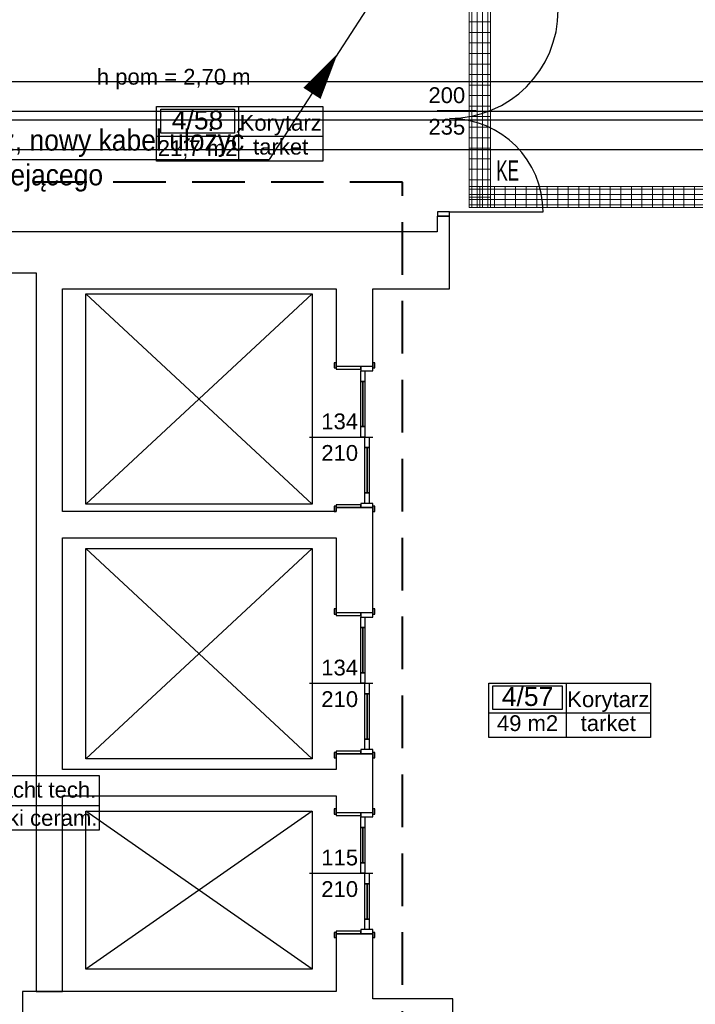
# Model space of a CAD drawing. Header units: millimetres. Extents: x -165365 to -33565, y 7406 to 103342.
# Tile 252 of 256: x -100114 to -93692, y 77864 to 87222. Entities that reach past the tile are written whole.
import ezdxf
from ezdxf.enums import TextEntityAlignment as Align

# ---------------------------------------------------------------- set-up
doc = ezdxf.new("R2010")
doc.units = ezdxf.units.MM
doc.header["$MEASUREMENT"] = 0
doc.linetypes.add('DASHED2', pattern=[0.375, 0.25, -0.125])
doc.layers.add('2DE_PRO_CblfEZ', color=80, linetype='Continuous', lineweight=15)
doc.layers.add('CP_DETAL', color=33, linetype='Continuous', lineweight=9)
for name, color, linetype in [('___INST__AR_podstawy', 3, 'Continuous'), ('Drzwi', 252, 'Continuous'), ('ELEK ODGROMÓWKA', 214, 'Continuous'), ('FLUID-N4', 7, 'Continuous'), ('FLUID-ND', 7, 'Continuous'), ('Obiekt', 252, 'Continuous'), ('Polilinia', 252, 'Continuous'), ('Strefa', 252, 'Continuous'), ('Strop', 252, 'Continuous'), ('Słup', 252, 'Continuous'), ('Tekst', 252, 'Continuous'), ('Ściana', 252, 'Continuous')]:
    doc.layers.add(name, color=color, linetype=linetype)
doc.styles.add('Arial', font='arial.ttf')
doc.styles.add('CP_ATTR', font='arial.ttf')
doc.styles.add('Times new roman', font='arial.ttf')
pattern_1 = [(90, (-3e-14, -25), (-100, 6e-15), [])]

# ---------------------------------------------------------------- blocks, each defined once
blk = doc.blocks.new('A$C67C5DD2D')
at = {"layer": 'Drzwi', "color": 252}
for p, q in [((69338, 17560), (69223, 17560)), ((69223, 17560), (69223, 17520)), ((69223, 17520), (69338, 17520)), ((69338, 17520), (69223, 17520)), ((69338, 17520), (69338, 17560)), ((69338, 17560), (70226, 17560)), ((68258, 16127), (68239, 16127)), ((68239, 16127), (68239, 16077)), ((68258, 16077), (68258, 16127)), ((68258, 16090), (68258, 16127)), ((68627, 16127), (68608, 16127)), ((68608, 16127), (68608, 16077)), ((68608, 16090), (68608, 16127)), ((68627, 16077), (68627, 16127)), ((68239, 16077), (68258, 16077)), ((68493, 16090), (68258, 16090)), ((68258, 16090), (68258, 16065)), ((68493, 16090), (68258, 16090)), ((68258, 16065), (68493, 16065)), ((68493, 16065), (68493, 16090)), ((68608, 16090), (68493, 16090)), ((68493, 16090), (68493, 16050)), ((68608, 16090), (68493, 16090)), ((68493, 16050), (68608, 16050)), ((68493, 15950), (68493, 16050)), ((68493, 16050), (68533, 16050)), ((68533, 16050), (68533, 15950)), ((68608, 16050), (68608, 16090)), ((68608, 16077), (68627, 16077)), ((68493, 15950), (68513, 15950)), ((68493, 15520), (68493, 15950)), ((68533, 15950), (68493, 15950)), ((68513, 15950), (68513, 15520)), ((68513, 15950), (68533, 15950)), ((68513, 15520), (68513, 15950)), ((68513, 15520), (68513, 15950)), ((68533, 15950), (68533, 15520)), ((68513, 15520), (68493, 15520)), ((68493, 15420), (68493, 15520)), ((68493, 15520), (68533, 15520)), ((68533, 15520), (68513, 15520)), ((68533, 15520), (68533, 15420)), ((68533, 15420), (68493, 15420)), ((68533, 15320), (68533, 15420)), ((68533, 15420), (68573, 15420)), ((68573, 15420), (68573, 15320)), ((68533, 15320), (68553, 15320)), ((68533, 14890), (68533, 15320)), ((68573, 15320), (68533, 15320)), ((68553, 15320), (68553, 14890)), ((68553, 15320), (68573, 15320)), ((68553, 14890), (68553, 15320)), ((68553, 14890), (68553, 15320)), ((68573, 15320), (68573, 14890)), ((68553, 14890), (68533, 14890)), ((68533, 14790), (68533, 14890)), ((68533, 14890), (68573, 14890)), ((68573, 14890), (68553, 14890)), ((68573, 14890), (68573, 14790)), ((68608, 14790), (68493, 14790)), ((68493, 14790), (68493, 14750)), ((68573, 14790), (68533, 14790)), ((68608, 14750), (68608, 14790)), ((68239, 14763), (68239, 14713)), ((68258, 14763), (68239, 14763)), ((68239, 14713), (68258, 14713)), ((68493, 14775), (68258, 14775)), ((68258, 14775), (68258, 14750)), ((68258, 14713), (68258, 14763)), ((68258, 14750), (68493, 14750)), ((68493, 14750), (68258, 14750)), ((68258, 14750), (68258, 14713)), ((68493, 14750), (68493, 14775)), ((68493, 14750), (68608, 14750)), ((68608, 14750), (68493, 14750)), ((68608, 14763), (68608, 14713)), ((68627, 14763), (68608, 14763)), ((68608, 14750), (68608, 14713)), ((68608, 14713), (68627, 14713)), ((68627, 14713), (68627, 14763)), ((68258, 13787), (68239, 13787)), ((68239, 13787), (68239, 13737)), ((68258, 13737), (68258, 13787)), ((68258, 13750), (68258, 13787)), ((68627, 13787), (68608, 13787)), ((68608, 13787), (68608, 13737)), ((68608, 13750), (68608, 13787)), ((68627, 13737), (68627, 13787)), ((68239, 13737), (68258, 13737)), ((68493, 13750), (68258, 13750)), ((68258, 13750), (68258, 13725)), ((68493, 13750), (68258, 13750)), ((68258, 13725), (68493, 13725)), ((68493, 13725), (68493, 13750)), ((68608, 13750), (68493, 13750)), ((68493, 13750), (68493, 13710)), ((68608, 13750), (68493, 13750)), ((68493, 13710), (68608, 13710)), ((68493, 13610), (68493, 13710)), ((68493, 13710), (68533, 13710)), ((68533, 13710), (68533, 13610)), ((68608, 13710), (68608, 13750)), ((68608, 13737), (68627, 13737)), ((68493, 13610), (68513, 13610)), ((68493, 13180), (68493, 13610)), ((68533, 13610), (68493, 13610)), ((68513, 13610), (68513, 13180)), ((68513, 13610), (68533, 13610)), ((68513, 13180), (68513, 13610)), ((68513, 13180), (68513, 13610)), ((68533, 13610), (68533, 13180)), ((68513, 13180), (68493, 13180)), ((68493, 13080), (68493, 13180)), ((68493, 13180), (68533, 13180)), ((68533, 13180), (68513, 13180)), ((68533, 13180), (68533, 13080)), ((68533, 13080), (68493, 13080)), ((68533, 12980), (68533, 13080)), ((68533, 13080), (68573, 13080)), ((68573, 13080), (68573, 12980)), ((68533, 12980), (68553, 12980)), ((68533, 12550), (68533, 12980)), ((68573, 12980), (68533, 12980)), ((68553, 12980), (68553, 12550)), ((68553, 12980), (68573, 12980)), ((68553, 12550), (68553, 12980)), ((68553, 12550), (68553, 12980)), ((68573, 12980), (68573, 12550)), ((68553, 12550), (68533, 12550)), ((68533, 12450), (68533, 12550)), ((68533, 12550), (68573, 12550)), ((68573, 12550), (68553, 12550)), ((68573, 12550), (68573, 12450)), ((68608, 12450), (68493, 12450)), ((68493, 12450), (68493, 12410)), ((68573, 12450), (68533, 12450)), ((68608, 12410), (68608, 12450)), ((68239, 12423), (68239, 12373)), ((68258, 12423), (68239, 12423)), ((68239, 12373), (68258, 12373)), ((68493, 12435), (68258, 12435)), ((68258, 12435), (68258, 12410)), ((68258, 12373), (68258, 12423)), ((68258, 12410), (68493, 12410)), ((68493, 12410), (68258, 12410)), ((68258, 12410), (68258, 12373)), ((68493, 12410), (68493, 12435)), ((68493, 12410), (68608, 12410)), ((68608, 12410), (68493, 12410)), ((68608, 12423), (68608, 12373)), ((68627, 12423), (68608, 12423)), ((68608, 12410), (68608, 12373)), ((68608, 12373), (68627, 12373)), ((68627, 12373), (68627, 12423)), ((68258, 11887), (68239, 11887)), ((68239, 11887), (68239, 11837)), ((68258, 11837), (68258, 11887)), ((68258, 11850), (68258, 11887)), ((68627, 11887), (68608, 11887)), ((68608, 11887), (68608, 11837)), ((68608, 11850), (68608, 11887)), ((68627, 11837), (68627, 11887)), ((68239, 11837), (68258, 11837)), ((68493, 11850), (68258, 11850)), ((68258, 11850), (68258, 11825)), ((68493, 11850), (68258, 11850)), ((68258, 11825), (68493, 11825)), ((68493, 11825), (68493, 11850)), ((68608, 11850), (68493, 11850)), ((68493, 11850), (68493, 11810)), ((68608, 11850), (68493, 11850)), ((68493, 11810), (68608, 11810)), ((68493, 11710), (68493, 11810)), ((68493, 11810), (68533, 11810)), ((68533, 11810), (68533, 11710)), ((68608, 11810), (68608, 11850)), ((68608, 11837), (68627, 11837)), ((68493, 11710), (68513, 11710)), ((68493, 11375), (68493, 11710)), ((68533, 11710), (68493, 11710)), ((68513, 11710), (68513, 11375)), ((68513, 11710), (68533, 11710)), ((68513, 11375), (68513, 11710)), ((68513, 11375), (68513, 11710)), ((68533, 11710), (68533, 11375)), ((68513, 11375), (68493, 11375)), ((68493, 11275), (68493, 11375)), ((68493, 11375), (68533, 11375)), ((68533, 11375), (68513, 11375)), ((68533, 11375), (68533, 11275)), ((68533, 11275), (68493, 11275)), ((68533, 11175), (68533, 11275)), ((68533, 11275), (68573, 11275)), ((68573, 11275), (68573, 11175)), ((68533, 11175), (68553, 11175)), ((68533, 10840), (68533, 11175)), ((68573, 11175), (68533, 11175)), ((68553, 11175), (68553, 10840)), ((68553, 11175), (68573, 11175)), ((68553, 10840), (68553, 11175)), ((68553, 10840), (68553, 11175)), ((68573, 11175), (68573, 10840)), ((68553, 10840), (68533, 10840)), ((68533, 10740), (68533, 10840)), ((68533, 10840), (68573, 10840)), ((68573, 10840), (68553, 10840)), ((68573, 10840), (68573, 10740)), ((68239, 10713), (68239, 10663)), ((68258, 10713), (68239, 10713)), ((68493, 10725), (68258, 10725)), ((68258, 10725), (68258, 10700)), ((68258, 10663), (68258, 10713)), ((68258, 10700), (68493, 10700)), ((68493, 10700), (68258, 10700)), ((68258, 10700), (68258, 10663)), ((68608, 10740), (68493, 10740)), ((68493, 10740), (68493, 10700)), ((68493, 10700), (68493, 10725)), ((68493, 10700), (68608, 10700)), ((68608, 10700), (68493, 10700)), ((68573, 10740), (68533, 10740)), ((68608, 10700), (68608, 10740)), ((68608, 10713), (68608, 10663)), ((68627, 10713), (68608, 10713)), ((68608, 10700), (68608, 10663)), ((68627, 10663), (68627, 10713)), ((68239, 10663), (68258, 10663)), ((68608, 10663), (68627, 10663))]:
    blk.add_line(p, q, dxfattribs=at)
for centre, radius, start, end in [((69338, 19480), 1032, 270, 0), ((69338, 17560), 888, 0, 90)]:
    blk.add_arc(centre, radius, start, end, dxfattribs=at)
at = {"layer": 'Obiekt', "color": 252}
for p, q in [((69589.4, 18520), (69218, 18520)), ((68006.6, 15420), (68608, 15420)), ((68006.6, 13080), (68608, 13080)), ((68006.6, 11275), (68608, 11275))]:
    blk.add_line(p, q, dxfattribs=at)
at = {"layer": 'Polilinia', "color": 252, "flags": 128}
for points in [[(65879.9, 16781.7), (68029.9, 16781.7), (68029.9, 14781.7), (65879.9, 14781.7)], [(65879.9, 14360.8), (68029.9, 14360.8), (68029.9, 12360.8), (65879.9, 12360.8)], [(65879.9, 11864.9), (68029.9, 11864.9), (68029.9, 10364.9), (65879.9, 10364.9)]]:
    blk.add_lwpolyline(points, close=True, dxfattribs=at)
for points in [[(68029.9, 14781.7), (65879.9, 16781.7), (68029.9, 16781.7), (65879.9, 14781.7)], [(68029.9, 12360.8), (65879.9, 14360.8), (68029.9, 14360.8), (65879.9, 12360.8)], [(68029.9, 10364.9), (65879.9, 11864.9), (68029.9, 11864.9), (65879.9, 10364.9)]]:
    blk.add_lwpolyline(points, dxfattribs=at)
at = {"layer": 'Strefa', "color": 252}
for p, q in [((66552.8, 18561.7), (68132.5, 18561.7)), ((66552.8, 18043.1), (66552.8, 18561.7)), ((66591.8, 18535.7), (67292.9, 18535.7)), ((66591.8, 18309.5), (66591.8, 18535.7)), ((67292.9, 18535.7), (67292.9, 18309.5)), ((67331.8, 18561.7), (67331.8, 18043.1)), ((68132.5, 18561.7), (68132.5, 18043.1)), ((66552.8, 18278.8), (68132.5, 18278.8)), ((67292.9, 18309.5), (66591.8, 18309.5)), ((68132.5, 18043.1), (66552.8, 18043.1)), ((69711.6, 13082.9), (71246.3, 13082.9)), ((69711.6, 12564.3), (69711.6, 13082.9)), ((69748.3, 13057), (70409, 13057)), ((69748.3, 12830.7), (69748.3, 13057)), ((70409, 13057), (70409, 12830.7)), ((70445.7, 13082.9), (70445.7, 12564.3)), ((71246.3, 13082.9), (71246.3, 12564.3)), ((70409, 12830.7), (69748.3, 12830.7)), ((69711.6, 12800), (71246.3, 12800)), ((71246.3, 12564.3), (69711.6, 12564.3)), ((64064.6, 12202.6), (66006.8, 12202.6)), ((66006.8, 12202.6), (66006.8, 11684.1)), ((64064.6, 11919.8), (66006.8, 11919.8)), ((66006.8, 11684.1), (64064.6, 11684.1))]:
    blk.add_line(p, q, dxfattribs=at)
at = {"layer": 'Strop', "flags": 128}
blk.add_lwpolyline([(39649.4, 29444.7, -0.017918), (47226.7, 28726.2, -0.007769), (50492.7, 28246.2), (50492.7, 28246.2, -0.034913), (68308.1, 24062.9, -0.031398), (82276.9, 18749.6, -0.003589), (83855.2, 18009.3, -0.015549), (90301.7, 14552.2, -0.016829), (97898.1, 9845.3), (97898.1, 6106), (90648, 6106), (90648, 1410), (68928, 1410), (68928, 0), (25198, 0)], format="xyb", dxfattribs=at)
at = {"layer": 'Słup', "color": 252}
for p, q in [((69368, 10080), (68608, 10080)), ((69368, 9800), (69368, 10080))]:
    blk.add_line(p, q, dxfattribs=at)
at = {"layer": 'Ściana', "color": 252}
for p, q in [((69223, 17520), (69218, 17520)), ((69338, 17520), (69223, 17520)), ((68258, 16090), (68258, 16127)), ((68608, 16090), (68608, 16127)), ((68493, 16090), (68258, 16090)), ((68608, 16090), (68493, 16090)), ((68258, 14750), (68258, 14713)), ((68493, 14750), (68258, 14750)), ((68608, 14750), (68493, 14750)), ((68608, 14750), (68608, 14713)), ((68258, 13750), (68258, 13787)), ((68608, 13750), (68608, 13787)), ((68493, 13750), (68258, 13750)), ((68608, 13750), (68493, 13750)), ((68258, 12410), (68258, 12373)), ((68493, 12410), (68258, 12410)), ((68608, 12410), (68493, 12410)), ((68608, 12410), (68608, 12373)), ((68258, 11850), (68258, 11887)), ((68608, 11850), (68608, 11887)), ((68493, 11850), (68258, 11850)), ((68608, 11850), (68493, 11850)), ((68258, 10700), (68258, 10663)), ((68493, 10700), (68258, 10700)), ((68608, 10700), (68493, 10700)), ((68608, 10700), (68608, 10663))]:
    blk.add_line(p, q, dxfattribs=at)
at = {"layer": 'Ściana', "color": 252, "flags": 128}
for points in [[(69218, 17520), (69218, 17370)], [(69338, 16830), (69338, 17520)], [(65408, 17370), (64198, 17370)], [(69218, 17370), (65408, 17370)], [(64198, 16980), (65408, 16980)], [(65408, 16980), (65408, 16830)], [(65408, 16830), (65408, 10150)], [(65658, 14713), (65658, 16830)], [(65658, 16830), (68258, 16830)], [(68258, 16830), (68258, 16090)], [(68608, 16830), (69338, 16830)], [(68608, 16090), (68608, 16830)], [(68258, 14713), (65658, 14713)], [(68258, 14750), (68258, 14713)], [(68608, 13750), (68608, 14750)], [(65658, 12260), (65658, 14463)], [(65658, 14463), (68258, 14463)], [(68258, 14463), (68258, 13750)], [(68258, 12410), (68258, 12260)], [(68608, 11850), (68608, 12410)], [(68258, 12260), (65658, 12260)], [(65658, 10150), (65658, 12010)], [(65658, 12010), (68258, 12010)], [(68258, 12010), (68258, 11850)], [(68258, 10700), (68258, 10150)], [(68608, 10080), (68608, 10700)], [(68258, 10150), (65278, 10150)], [(65278, 10150), (65278, 9670)], [(65408, 10150), (65658, 10150)]]:
    blk.add_lwpolyline(points, dxfattribs=at)
at = {"layer": 'Ściana', "color": 252}
for radius, start, end in [(119113.7, 64.915025, 72.771462), (118773.7, 65.115181, 72.77144)]:
    blk.add_arc((33028.6, -89706.3), radius, start, end, dxfattribs=at)
at = {"layer": 'Obiekt', "color": 252, "char_height": 150, "attachment_point": 7, "style": 'Arial'}
for s, insert in [('\\A1;{\\fArial|b0|i0|c238|p38;200}', (69136.3, 18592.5)), ('\\A1;{\\fArial|b0|i0|c238|p38;235}', (69136.3, 18292.4)), ('\\A1;{\\fArial|b0|i0|c238|p38;134}', (68118.2, 15492.4)), ('\\A1;{\\fArial|b0|i0|c238|p38;210}', (68118.2, 15192.5)), ('\\A1;{\\fArial|b0|i0|c238|p38;134}', (68118.2, 13152.4)), ('\\A1;{\\fArial|b0|i0|c238|p38;210}', (68118.2, 12852.5)), ('\\A1;{\\fArial|b0|i0|c238|p38;115}', (68118.2, 11347.5)), ('\\A1;{\\fArial|b0|i0|c238|p38;210}', (68118.2, 11047.5))]:
    blk.add_mtext(s, dxfattribs=dict(at, insert=insert))
at = {"layer": 'Strefa', "color": 252, "style": 'Arial'}
for s, height, p in [('4/58', 180, (66942.3, 18433.7)), ('Korytarz', 150, (67732.2, 18407.2)), ('tarket', 150, (67732.2, 18180.1)), ('21,7 m2', 150, (66942.3, 18166.8)), ('4/57', 180, (70078.7, 12955)), ('Korytarz', 150, (70846, 12928.4)), ('49 m2', 150, (70078.7, 12701.3)), ('tarket', 150, (70846, 12701.4)), ('Szacht tech.', 150, (65402.7, 12068.5)), ('płytki ceram.', 150, (65402.7, 11800.7))]:
    blk.add_text(s, height=height, dxfattribs=at).set_placement(p, align=Align.MIDDLE_CENTER)
at = {"layer": 'Tekst', "color": 252, "insert": (66715.4, 18919.9), "char_height": 150, "attachment_point": 2, "style": 'Times new roman'}
blk.add_mtext('\\A1;{\\fArial|b0|i0|c0|p38;h pom = 2,70 m}', dxfattribs=at)
blk = doc.blocks.new('2dcblcf_seg_200kp1')
for p, q in [((0, 0), (0, 200)), ((0, 200), (200, 200)), ((200, 0), (200, 200)), ((0, 0), (200, 0))]:
    blk.add_line(p, q)
at = {"layer": 'CP_DETAL'}
for p, q in [((100, 0), (100, 200)), ((200, 175), (0, 175)), ((200, 125), (0, 125)), ((0, 75), (200, 75)), ((200, 25), (0, 25))]:
    blk.add_line(p, q, dxfattribs=at)
blk = doc.blocks.new('2dcblcf_seg_200kp2')
for p, q in [((0, 0), (0, 200)), ((0, 200), (200, 200)), ((200, 0), (200, 200)), ((0, 0), (200, 0))]:
    blk.add_line(p, q)
at = {"layer": 'CP_DETAL'}
for p, q in [((100, 0), (100, 200)), ((200, 175), (0, 175)), ((200, 125), (0, 125)), ((0, 75), (200, 75)), ((200, 25), (0, 25))]:
    blk.add_line(p, q, dxfattribs=at)
blk = doc.blocks.new('2dcblf_korcf54_koll_b200_h054_r280_w090_l400_ov7xv5')
blk.add_blockref('2dcblcf_seg_200kp1', (0, -100))
at = {"rotation": 90}
blk.add_blockref('2dcblcf_seg_200kp2', (200, -100), dxfattribs=at)
at = {"linetype": 'ByBlock', "style": 'CP_ATTR', "flags": 9}
for tag in ['COUPLERS', 'NAME', 'COVER', 'DIVIDER', 'WEIGHT', 'OTHER', 'MOUNTINGS', 'MOUNTDIST', 'PRODUCER', 'ORDER-NO', 'GROUP', 'NUMBER']:
    blk.add_attdef(tag, text='', height=0.00005, dxfattribs=at).set_placement((0, 0), align=Align.MIDDLE_LEFT)
blk = doc.blocks.new('2dcblf_korcf54v_b200_h054_5rov7nf')
at = {"layer": 'CP_DETAL'}
h = blk.add_hatch(dxfattribs=at)
h.set_pattern_fill('_USER', color=256, scale=100, angle=90, style=0, pattern_type=0)
h.set_pattern_definition(pattern_1)
h.paths.add_polyline_path([(0, 100), (1855.5, 100), (1855.5, -100), (0, -100)])
for p, q in [((0, -100), (0, 100)), ((0, 100), (1855.5, 100)), ((1855.5, -100), (1855.5, 100)), ((0, -100), (1855.5, -100))]:
    blk.add_line(p, q)
for p, q in [((1855.5, 75), (0, 75)), ((1855.5, 25), (0, 25)), ((0, -25), (1855.5, -25)), ((1855.5, -75), (0, -75))]:
    blk.add_line(p, q, dxfattribs=at)
at = {"linetype": 'ByBlock', "style": 'CP_ATTR', "flags": 9}
for tag in ['NAME', 'NUMBER', 'GROUP', 'ORDER-NO', 'PRODUCER', 'COUPLERS', 'MOUNTDIST', 'MOUNTINGS', 'OTHER', 'WEIGHT', 'DIVIDER', 'COVER']:
    blk.add_attdef(tag, text='', height=0.00005, dxfattribs=at).set_placement((-0.1, 0), align=Align.MIDDLE_LEFT)
blk = doc.blocks.new('2Dcblfmark100')
at = {"color": 3}
for p, q in [((-10, -50), (-10, 50)), ((10, -50), (10, 50))]:
    blk.add_line(p, q, dxfattribs=at)
blk = doc.blocks.new('2dcblf_korcf54v_b200_h054_evz7nd')
at = {"layer": 'CP_DETAL'}
h = blk.add_hatch(dxfattribs=at)
h.set_pattern_fill('_USER', color=256, scale=100, angle=90, style=0, pattern_type=0)
h.set_pattern_definition(pattern_1)
h.paths.add_polyline_path([(0, 100), (6694.4, 100), (6694.4, -100), (0, -100)])
for p, q in [((0, -100), (0, 100)), ((0, 100), (6694.4, 100)), ((6694.4, -100), (6694.4, 100)), ((0, -100), (6694.4, -100))]:
    blk.add_line(p, q)
for p, q in [((6694.4, 75), (0, 75)), ((6694.4, 25), (0, 25)), ((0, -25), (6694.4, -25)), ((6694.4, -75), (0, -75))]:
    blk.add_line(p, q, dxfattribs=at)
at = {"yscale": 2}
for p in [(3000, 0), (6000, 0)]:
    blk.add_blockref('2Dcblfmark100', p, dxfattribs=at)
at = {"linetype": 'ByBlock', "style": 'CP_ATTR', "flags": 9}
for tag in ['NAME', 'NUMBER', 'GROUP', 'ORDER-NO', 'PRODUCER', 'COUPLERS', 'MOUNTDIST', 'MOUNTINGS', 'OTHER', 'WEIGHT', 'DIVIDER', 'COVER']:
    blk.add_attdef(tag, text='', height=0.00005, dxfattribs=at).set_placement((-0.1, 0), align=Align.MIDDLE_LEFT)

msp = doc.modelspace()

# ---------------------------------------------------------------- block references
msp.add_blockref('A$C67C5DD2D', (-165365.15013, 67834.47819))

# ---------------------------------------------------------------- next in the draw order: linework, layer by layer
at = {"layer": '___INST__AR_podstawy', "color": 10, "linetype": 'DASHED2', "lineweight": 40, "ltscale": 2000}
msp.add_lwpolyline([(-103634.60766, 75798.0687), (-96474.60766, 75798.0687), (-96474.60766, 85678.0687), (-103634.60766, 85678.0687)], close=True, dxfattribs=at)
at = {"layer": 'ELEK ODGROMÓWKA', "color": 240}
for p in [(-96499.1356, 87815.22822), (-101715.14531, 85892.1608)]:
    msp.add_line(p, (-97742.70014, 85892.1608), dxfattribs=at)
msp.add_lwpolyline([(-97090.98677, 86899.98042, 0, 195, 0), (-97335.75832, 86521.46192, 195, 195, 0)], format="xyseb", dxfattribs=at)
at = {"layer": 'FLUID-N4', "linetype": 'Continuous'}
for p, q in [((-101927.14766, 86633.75868), (-87447.55623, 86633.75868)), ((-101647.14766, 86353.75868), (-87507.14766, 86353.75868))]:
    msp.add_line(p, q, dxfattribs=at)
at = {"layer": 'FLUID-ND', "linetype": 'Continuous'}
for p, q in [((-102067.14766, 86268.29208), (-87077.64521, 86268.29208)), ((-101787.14766, 85988.29208), (-87137.23665, 85988.29208))]:
    msp.add_line(p, q, dxfattribs=at)

# ---------------------------------------------------------------- next in the draw order: block references
at = {"layer": '2DE_PRO_CblfEZ', "rotation": 270}
for name, p in [('2dcblf_korcf54v_b200_h054_5rov7nf', (-95740.29888, 87491.7992)), ('2dcblf_korcf54_koll_b200_h054_r280_w090_l400_ov7xv5', (-95740.29888, 85636.28818))]:
    msp.add_blockref(name, p, dxfattribs=at)
at = {"layer": '2DE_PRO_CblfEZ'}
msp.add_blockref('2dcblf_korcf54v_b200_h054_evz7nd', (-95640.29888, 85536.28818), dxfattribs=at)

# ---------------------------------------------------------------- next in the draw order: texts
at = {"layer": '2DE_PRO_CblfEZ', "style": 'Arial', "width": 0.6}
msp.add_text('KE', height=192.456, dxfattribs=at).set_placement((-95582.75569, 85692.96959))
at = {"layer": 'ELEK ODGROMÓWKA', "color": 240, "style": 'Arial', "width": 0.9}
for s, p in [('istn. trasa wlz, nowy kabel ułożyć', (-101683.05754, 85977.23449)), ('po trasie istniejącego', (-101683.05754, 85647.2406))]:
    msp.add_text(s, height=200, dxfattribs=at).set_placement(p)

doc.saveas('drawing.dxf')
